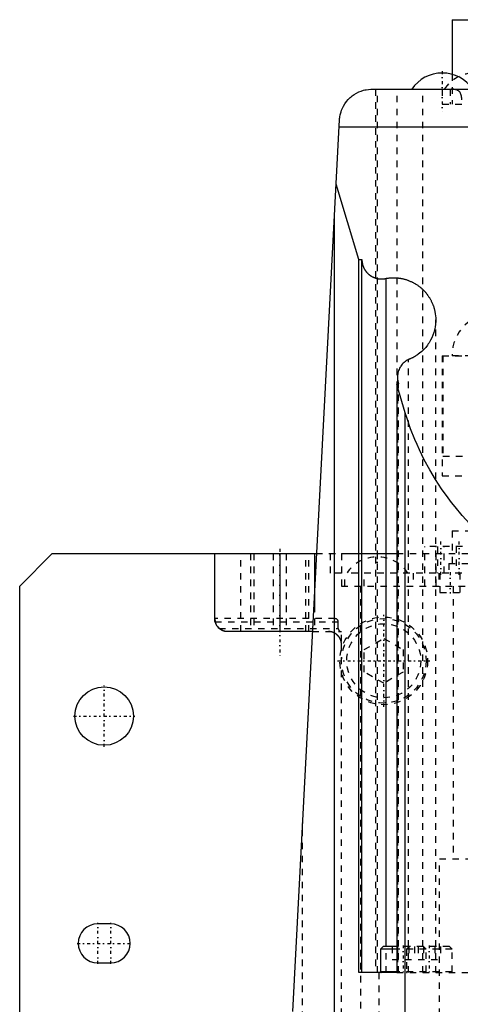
# Model space of a CAD drawing. Extents: x -100 to 100, y -58 to 429.
# Tile 9 of 12: x -100 to -32, y 87 to 238. Entities that reach past the tile are written whole.
import ezdxf

# ---------------------------------------------------------------- set-up
doc = ezdxf.new("R2010")
doc.units = 0
doc.linetypes.add('CENTER', pattern=[1.5, 0.45, -0.5, 0.05, -0.5])
doc.linetypes.add('DASHED', pattern=[2, 1, -1])
for name, color, linetype in [('AM_0', 7, 'CONTINUOUS'), ('AM_3', 7, 'DASHED'), ('AM_7', 7, 'CENTER')]:
    doc.layers.add(name, color=color, linetype=linetype)

msp = doc.modelspace()

# ---------------------------------------------------------------- linework, layer by layer
at = {"layer": 'AM_0', "color": 7, "linetype": 'CONTINUOUS'}
for p, q in [((-33.5, 238.2), (-33.5, 229.79)), ((-33.5, 238.2), (-7.99, 238.2)), ((-45.81, 227.5), (-21.5, 227.5)), ((-58, 85.5), (-50.81, 222.76)), ((-21.5, 221.64), (-50.87, 221.64)), ((-47.82, 201.29), (-51.32, 212.9)), ((-51.58, 36.5), (-51.58, 207.93)), ((-47.82, 201.29), (-47.36, 201.29)), ((-47.82, 91.5), (-47.82, 201.29)), ((-47.36, 91.5), (-47.36, 201.29)), ((-43.63, 95.5), (-43.63, 198.38)), ((-41.71, 182.15), (-42.01, 182.05)), ((-40.68, 177.66), (-42.01, 182.05)), ((-42.01, 182.05), (-42.01, 91.5)), ((-41.89, 183.18), (-41.89, 182.09)), ((-40.68, 36.5), (-40.68, 177.66)), ((-100, 151), (-95, 156)), ((-95, 156), (-54.43, 156)), ((-70, 146), (-70, 156)), ((-60, 156), (-60, 144)), ((-54.64, 156), (-54.64, 148.01)), ((-50.5, 156), (-42.01, 156)), ((-100, 32), (-100, 151)), ((-70, 146), (-69.99, 146)), ((-54.97, 144), (-68, 144)), ((-86, 99), (-88, 99)), ((-44.1, 95.5), (-44.5, 95.1)), ((-42.01, 95.5), (-44.1, 95.5)), ((-44.5, 95.1), (-44.5, 91.6)), ((-42.01, 95.1), (-44.5, 95.1)), ((-88, 93), (-86, 93)), ((-42.01, 91.5), (-47.82, 91.5)), ((-42.01, 91.6), (-44.5, 91.6))]:
    msp.add_line(p, q, dxfattribs=at)
for points in [[(-50.81, 222.76, 0), (-50.8, 222.81, 0), (-50.8, 222.9, 0), (-50.79, 222.98, 0), (-50.79, 223.03, 0), (-50.78, 223.07, 0), (-50.77, 223.16, 0), (-50.76, 223.25, 0), (-50.7, 223.54, 0), (-50.57, 224.03, 0), (-50.49, 224.26, 0), (-50.41, 224.48, 0), (-50.21, 224.89, 0), (-49.99, 225.26, 0), (-49.74, 225.59, 0), (-49.47, 225.91, 0), (-49.18, 226.2, 0), (-49.02, 226.33, 0), (-48.86, 226.46, 0), (-48.53, 226.7, 0), (-48.18, 226.9, 0), (-47.83, 227.08, 0), (-47.46, 227.22, 0), (-47.09, 227.33, 0), (-46.91, 227.38, 0), (-46.72, 227.42, 0), (-46.35, 227.47, 0), (-45.99, 227.5, 0), (-45.81, 227.5, 0)], [(-47.36, 201.29, 0), (-47.36, 201.26, 0), (-47.36, 201.21, 0), (-47.36, 201.16, 0), (-47.36, 201.14, 0), (-47.35, 201.11, 0), (-47.35, 201.06, 0), (-47.35, 201.01, 0), (-47.34, 200.96, 0), (-47.34, 200.91, 0), (-47.33, 200.86, 0), (-47.33, 200.84, 0), (-47.32, 200.81, 0), (-47.31, 200.76, 0), (-47.3, 200.71, 0), (-47.29, 200.66, 0), (-47.28, 200.61, 0), (-47.27, 200.57, 0), (-47.27, 200.54, 0), (-47.26, 200.52, 0), (-47.25, 200.47, 0), (-47.23, 200.42, 0), (-47.22, 200.4, 0), (-47.22, 200.37, 0), (-47.2, 200.32, 0), (-47.18, 200.28, 0), (-47.17, 200.25, 0), (-47.17, 200.23, 0), (-47.15, 200.18, 0), (-47.13, 200.13, 0), (-47.11, 200.09, 0), (-47.09, 200.04, 0), (-47.07, 200, 0), (-47.06, 199.97, 0), (-47.04, 199.95, 0), (-47.02, 199.91, 0), (-47, 199.86, 0), (-46.97, 199.82, 0), (-46.95, 199.77, 0), (-46.92, 199.73, 0), (-46.91, 199.71, 0), (-46.9, 199.69, 0), (-46.87, 199.64, 0), (-46.84, 199.6, 0), (-46.81, 199.56, 0), (-46.78, 199.52, 0), (-46.75, 199.48, 0), (-46.74, 199.46, 0), (-46.72, 199.44, 0), (-46.69, 199.4, 0), (-46.66, 199.36, 0), (-46.63, 199.32, 0), (-46.59, 199.28, 0), (-46.56, 199.25, 0), (-46.54, 199.23, 0), (-46.52, 199.21, 0), (-46.49, 199.17, 0), (-46.45, 199.14, 0), (-46.42, 199.1, 0), (-46.38, 199.07, 0), (-46.34, 199.04, 0), (-46.32, 199.02, 0), (-46.3, 199, 0), (-46.27, 198.97, 0), (-46.23, 198.94, 0), (-46.21, 198.92, 0), (-46.19, 198.91, 0), (-46.15, 198.88, 0), (-46.11, 198.85, 0), (-46.08, 198.83, 0), (-46.06, 198.82, 0), (-46.02, 198.79, 0), (-45.98, 198.76, 0), (-45.94, 198.74, 0), (-45.89, 198.71, 0), (-45.85, 198.68, 0), (-45.83, 198.67, 0), (-45.81, 198.66, 0), (-45.76, 198.64, 0), (-45.72, 198.61, 0), (-45.67, 198.59, 0), (-45.63, 198.57, 0), (-45.58, 198.55, 0), (-45.56, 198.54, 0), (-45.53, 198.53, 0), (-45.49, 198.51, 0), (-45.44, 198.49, 0), (-45.39, 198.47, 0), (-45.35, 198.45, 0), (-45.3, 198.44, 0), (-45.27, 198.43, 0), (-45.25, 198.42, 0), (-45.2, 198.41, 0), (-45.15, 198.39, 0), (-45.1, 198.38, 0), (-45.06, 198.37, 0), (-45.01, 198.36, 0), (-44.98, 198.35, 0), (-44.96, 198.35, 0), (-44.91, 198.34, 0), (-44.86, 198.33, 0), (-44.81, 198.32, 0), (-44.76, 198.31, 0), (-44.71, 198.31, 0), (-44.68, 198.3, 0), (-44.66, 198.3, 0), (-44.61, 198.3, 0), (-44.56, 198.29, 0), (-44.53, 198.29, 0), (-44.51, 198.29, 0), (-44.46, 198.29, 0), (-44.41, 198.29, 0), (-44.38, 198.29, 0), (-44.36, 198.29, 0), (-44.31, 198.29, 0), (-44.26, 198.29, 0), (-44.2, 198.29, 0), (-44.15, 198.29, 0), (-44.1, 198.3, 0), (-44.08, 198.3, 0), (-44.05, 198.3, 0), (-44, 198.31, 0), (-43.95, 198.31, 0), (-43.9, 198.32, 0), (-43.85, 198.33, 0), (-43.8, 198.34, 0), (-43.78, 198.34, 0), (-43.75, 198.35, 0), (-43.71, 198.36, 0), (-43.66, 198.37, 0), (-43.63, 198.38, 0)], [(-43.63, 198.38, 0), (-43.58, 198.39, 0), (-43.48, 198.4, 0), (-43.37, 198.42, 0), (-43.32, 198.42, 0), (-43.27, 198.43, 0), (-43.16, 198.44, 0), (-43.06, 198.45, 0), (-42.95, 198.46, 0), (-42.85, 198.47, 0), (-42.74, 198.47, 0), (-42.69, 198.47, 0), (-42.64, 198.47, 0), (-42.53, 198.48, 0), (-42.43, 198.48, 0), (-42.32, 198.47, 0), (-42.22, 198.47, 0), (-42.11, 198.46, 0), (-42.06, 198.46, 0), (-42.01, 198.46, 0), (-41.9, 198.45, 0), (-41.8, 198.44, 0), (-41.75, 198.43, 0), (-41.7, 198.43, 0), (-41.59, 198.41, 0), (-41.49, 198.4, 0), (-41.44, 198.39, 0), (-41.38, 198.38, 0), (-41.28, 198.36, 0), (-41.18, 198.34, 0), (-41.08, 198.32, 0), (-40.97, 198.29, 0), (-40.87, 198.27, 0), (-40.82, 198.26, 0), (-40.77, 198.24, 0), (-40.67, 198.21, 0), (-40.57, 198.18, 0), (-40.47, 198.15, 0), (-40.37, 198.12, 0), (-40.27, 198.08, 0), (-40.22, 198.06, 0), (-40.17, 198.04, 0), (-40.07, 198.01, 0), (-39.98, 197.97, 0), (-39.88, 197.92, 0), (-39.78, 197.88, 0), (-39.69, 197.84, 0), (-39.64, 197.81, 0), (-39.59, 197.79, 0), (-39.5, 197.74, 0), (-39.41, 197.69, 0), (-39.32, 197.64, 0), (-39.22, 197.59, 0), (-39.13, 197.54, 0), (-39.09, 197.51, 0), (-39.04, 197.48, 0), (-38.96, 197.42, 0), (-38.87, 197.37, 0), (-38.78, 197.31, 0), (-38.7, 197.25, 0), (-38.61, 197.18, 0), (-38.57, 197.15, 0), (-38.53, 197.12, 0), (-38.45, 197.06, 0), (-38.36, 196.99, 0), (-38.32, 196.96, 0), (-38.28, 196.92, 0), (-38.2, 196.85, 0), (-38.13, 196.78, 0), (-38.09, 196.75, 0), (-38.05, 196.71, 0), (-37.97, 196.64, 0), (-37.9, 196.56, 0), (-37.82, 196.49, 0), (-37.75, 196.41, 0), (-37.68, 196.34, 0), (-37.65, 196.3, 0), (-37.61, 196.26, 0), (-37.54, 196.18, 0), (-37.47, 196.1, 0), (-37.41, 196.01, 0), (-37.34, 195.93, 0), (-37.28, 195.85, 0), (-37.25, 195.81, 0), (-37.22, 195.76, 0), (-37.16, 195.68, 0), (-37.1, 195.59, 0), (-37.04, 195.5, 0), (-36.98, 195.41, 0), (-36.93, 195.32, 0), (-36.9, 195.28, 0), (-36.88, 195.23, 0), (-36.82, 195.14, 0), (-36.77, 195.05, 0), (-36.73, 194.96, 0), (-36.68, 194.86, 0), (-36.63, 194.77, 0), (-36.61, 194.72, 0), (-36.59, 194.67, 0), (-36.54, 194.58, 0), (-36.5, 194.48, 0), (-36.46, 194.38, 0), (-36.43, 194.28, 0), (-36.39, 194.19, 0), (-36.37, 194.14, 0), (-36.35, 194.09, 0), (-36.32, 193.99, 0), (-36.29, 193.89, 0), (-36.27, 193.84, 0), (-36.26, 193.79, 0), (-36.23, 193.68, 0), (-36.2, 193.58, 0), (-36.19, 193.53, 0), (-36.18, 193.48, 0), (-36.15, 193.38, 0), (-36.13, 193.28, 0), (-36.07, 192.91, 0), (-36.01, 192.29, 0), (-36, 191.97, 0)], [(-36, 191.97, 0), (-36, 191.75, 0), (-36.03, 191.32, 0), (-36.09, 190.88, 0), (-36.13, 190.67, 0), (-36.18, 190.46, 0), (-36.29, 190.04, 0), (-36.44, 189.63, 0), (-36.61, 189.22, 0), (-36.8, 188.84, 0), (-37.03, 188.46, 0), (-37.15, 188.28, 0), (-37.27, 188.1, 0), (-37.54, 187.76, 0), (-37.84, 187.44, 0), (-38.15, 187.13, 0), (-38.48, 186.85, 0), (-38.69, 186.7, 0), (-38.75, 186.66, 0), (-38.81, 186.62, 0), (-38.84, 186.6, 0), (-38.87, 186.58, 0), (-38.93, 186.54, 0), (-38.99, 186.5, 0), (-39.02, 186.48, 0), (-39.05, 186.46, 0), (-39.11, 186.42, 0), (-39.17, 186.38, 0), (-39.2, 186.36, 0), (-39.23, 186.34, 0), (-39.3, 186.31, 0), (-39.36, 186.27, 0), (-39.42, 186.24, 0), (-39.49, 186.2, 0), (-39.55, 186.17, 0), (-39.59, 186.15, 0), (-39.62, 186.14, 0), (-39.68, 186.11, 0), (-39.75, 186.07, 0), (-39.82, 186.04, 0), (-39.88, 186.01, 0), (-39.95, 185.99, 0), (-39.98, 185.97, 0), (-40.02, 185.96, 0), (-40.08, 185.93, 0), (-40.15, 185.9, 0), (-40.18, 185.89, 0)], [(-40.18, 185.89, 0), (-40.2, 185.88, 0), (-40.23, 185.87, 0), (-40.25, 185.86, 0), (-40.27, 185.85, 0), (-40.28, 185.84, 0), (-40.31, 185.83, 0), (-40.34, 185.81, 0), (-40.36, 185.8, 0), (-40.39, 185.78, 0), (-40.42, 185.77, 0), (-40.43, 185.76, 0), (-40.44, 185.75, 0), (-40.47, 185.73, 0), (-40.5, 185.72, 0), (-40.59, 185.66, 0), (-40.67, 185.6, 0), (-40.74, 185.55, 0), (-40.88, 185.42, 0), (-41.02, 185.3, 0), (-41.15, 185.16, 0), (-41.27, 185.01, 0), (-41.38, 184.86, 0), (-41.43, 184.78, 0), (-41.48, 184.7, 0), (-41.57, 184.54, 0), (-41.65, 184.37, 0), (-41.71, 184.19, 0), (-41.77, 184.01, 0), (-41.82, 183.83, 0), (-41.84, 183.74, 0), (-41.85, 183.65, 0), (-41.88, 183.46, 0), (-41.89, 183.28, 0), (-41.89, 183.18, 0)], [(-41.89, 183.18, 0), (-41.89, 183.15, 0), (-41.89, 183.09, 0), (-41.89, 183.04, 0), (-41.88, 183.01, 0), (-41.88, 182.98, 0), (-41.88, 182.92, 0), (-41.87, 182.86, 0), (-41.87, 182.8, 0), (-41.86, 182.75, 0), (-41.85, 182.69, 0), (-41.84, 182.66, 0), (-41.84, 182.63, 0), (-41.83, 182.57, 0), (-41.82, 182.52, 0), (-41.8, 182.46, 0), (-41.79, 182.4, 0), (-41.77, 182.35, 0), (-41.76, 182.32, 0), (-41.76, 182.29, 0), (-41.74, 182.24, 0), (-41.72, 182.18, 0), (-41.71, 182.15, 0)], [(-22, 153.57, 0), (-22.73, 154.02, 0), (-24.18, 154.98, 0), (-25.58, 155.99, 0), (-26.27, 156.52, 0), (-26.94, 157.07, 0), (-28.26, 158.19, 0), (-29.53, 159.37, 0), (-30.75, 160.6, 0), (-31.92, 161.88, 0), (-33.03, 163.2, 0), (-33.57, 163.88, 0), (-34.09, 164.57, 0), (-35.1, 165.98, 0), (-36.05, 167.43, 0), (-36.93, 168.92, 0), (-37.76, 170.44, 0), (-38.52, 172, 0), (-38.88, 172.79, 0), (-39.22, 173.58, 0), (-39.86, 175.19, 0), (-40.42, 176.83, 0), (-40.68, 177.66, 0)], [(-69.94, 145.5, 0), (-69.94, 145.5, 0), (-69.94, 145.51, 0), (-69.94, 145.52, 0), (-69.94, 145.52, 0), (-69.94, 145.52, 0), (-69.94, 145.53, 0), (-69.95, 145.54, 0), (-69.95, 145.54, 0), (-69.95, 145.55, 0), (-69.95, 145.56, 0), (-69.95, 145.56, 0), (-69.95, 145.57, 0), (-69.95, 145.57, 0), (-69.96, 145.58, 0), (-69.96, 145.59, 0), (-69.96, 145.59, 0), (-69.96, 145.6, 0), (-69.96, 145.6, 0), (-69.96, 145.61, 0), (-69.96, 145.62, 0), (-69.96, 145.62, 0), (-69.96, 145.63, 0), (-69.97, 145.63, 0), (-69.97, 145.64, 0), (-69.97, 145.64, 0), (-69.97, 145.65, 0), (-69.97, 145.65, 0), (-69.97, 145.66, 0), (-69.97, 145.66, 0), (-69.97, 145.67, 0), (-69.97, 145.68, 0), (-69.98, 145.69, 0), (-69.98, 145.69, 0), (-69.98, 145.69, 0), (-69.98, 145.7, 0), (-69.98, 145.71, 0), (-69.98, 145.71, 0), (-69.98, 145.72, 0), (-69.98, 145.73, 0), (-69.98, 145.73, 0), (-69.98, 145.73, 0), (-69.98, 145.74, 0), (-69.98, 145.75, 0), (-69.98, 145.75, 0), (-69.99, 145.76, 0), (-69.99, 145.76, 0), (-69.99, 145.77, 0), (-69.99, 145.77, 0), (-69.99, 145.78, 0), (-69.99, 145.78, 0), (-69.99, 145.79, 0), (-69.99, 145.79, 0), (-69.99, 145.8, 0), (-69.99, 145.8, 0), (-69.99, 145.81, 0), (-69.99, 145.81, 0), (-69.99, 145.82, 0), (-69.99, 145.82, 0), (-69.99, 145.83, 0), (-69.99, 145.83, 0), (-69.99, 145.84, 0), (-69.99, 145.84, 0), (-69.99, 145.84, 0), (-69.99, 145.85, 0), (-69.99, 145.85, 0), (-69.99, 145.85, 0), (-70, 145.86, 0), (-70, 145.86, 0), (-70, 145.87, 0), (-70, 145.87, 0), (-70, 145.87, 0), (-70, 145.88, 0), (-70, 145.88, 0), (-70, 145.89, 0), (-70, 145.89, 0), (-70, 145.89, 0), (-70, 145.9, 0), (-70, 145.9, 0), (-70, 145.91, 0), (-70, 145.91, 0), (-70, 145.91, 0), (-70, 145.92, 0), (-70, 145.92, 0), (-70, 145.92, 0), (-70, 145.93, 0), (-70, 145.93, 0), (-70, 145.93, 0), (-70, 145.94, 0), (-70, 145.94, 0), (-70, 145.94, 0), (-70, 145.94, 0), (-70, 145.95, 0), (-70, 145.95, 0), (-70, 145.95, 0), (-70, 145.96, 0), (-70, 145.96, 0), (-70, 145.96, 0), (-70, 145.96, 0), (-70, 145.97, 0), (-70, 145.97, 0), (-70, 145.97, 0), (-70, 145.97, 0), (-70, 145.98, 0), (-70, 145.98, 0), (-70, 145.98, 0), (-70, 145.98, 0), (-70, 145.98, 0), (-70, 145.98, 0), (-70, 145.98, 0), (-70, 145.99, 0), (-70, 145.99, 0), (-70, 145.99, 0), (-70, 145.99, 0), (-70, 145.99, 0), (-70, 145.99, 0), (-70, 145.99, 0), (-70, 145.99, 0), (-70, 146, 0), (-70, 146, 0), (-70, 146, 0), (-70, 146, 0), (-70, 146, 0), (-70, 146, 0), (-70, 146, 0), (-70, 146, 0), (-70, 146, 0), (-70, 146, 0), (-70, 146, 0), (-70, 146, 0), (-70, 146, 0)], [(-69.97, 145.63, 0), (-69.97, 145.63, 0), (-69.97, 145.64, 0), (-69.97, 145.64, 0), (-69.97, 145.65, 0), (-69.97, 145.65, 0), (-69.97, 145.66, 0), (-69.97, 145.66, 0), (-69.97, 145.67, 0), (-69.97, 145.67, 0), (-69.97, 145.68, 0), (-69.97, 145.68, 0), (-69.98, 145.68, 0), (-69.98, 145.69, 0), (-69.98, 145.7, 0), (-69.98, 145.7, 0), (-69.98, 145.71, 0), (-69.98, 145.71, 0), (-69.98, 145.72, 0), (-69.98, 145.72, 0), (-69.98, 145.72, 0), (-69.98, 145.73, 0), (-69.98, 145.73, 0), (-69.98, 145.73, 0), (-69.98, 145.74, 0), (-69.98, 145.75, 0), (-69.98, 145.75, 0), (-69.98, 145.75, 0), (-69.99, 145.76, 0), (-69.99, 145.76, 0), (-69.99, 145.77, 0), (-69.99, 145.77, 0), (-69.99, 145.78, 0), (-69.99, 145.78, 0), (-69.99, 145.78, 0), (-69.99, 145.79, 0), (-69.99, 145.79, 0), (-69.99, 145.8, 0), (-69.99, 145.8, 0), (-69.99, 145.81, 0), (-69.99, 145.81, 0), (-69.99, 145.81, 0), (-69.99, 145.82, 0), (-69.99, 145.82, 0), (-69.99, 145.82, 0), (-69.99, 145.83, 0), (-69.99, 145.83, 0), (-69.99, 145.84, 0), (-69.99, 145.84, 0), (-69.99, 145.84, 0), (-69.99, 145.85, 0), (-69.99, 145.85, 0), (-69.99, 145.85, 0), (-70, 145.86, 0), (-70, 145.86, 0), (-70, 145.86, 0), (-70, 145.87, 0), (-70, 145.87, 0), (-70, 145.87, 0), (-70, 145.88, 0), (-70, 145.88, 0), (-70, 145.88, 0), (-70, 145.89, 0), (-70, 145.89, 0), (-70, 145.89, 0), (-70, 145.9, 0), (-70, 145.9, 0), (-70, 145.9, 0), (-70, 145.9, 0), (-70, 145.91, 0), (-70, 145.91, 0), (-70, 145.91, 0), (-70, 145.92, 0), (-70, 145.92, 0), (-70, 145.92, 0), (-70, 145.93, 0), (-70, 145.93, 0), (-70, 145.93, 0), (-70, 145.93, 0), (-70, 145.93, 0), (-70, 145.94, 0), (-70, 145.94, 0), (-70, 145.94, 0), (-70, 145.94, 0), (-70, 145.95, 0), (-70, 145.95, 0), (-70, 145.95, 0), (-70, 145.95, 0), (-70, 145.96, 0), (-70, 145.96, 0), (-70, 145.96, 0), (-70, 145.96, 0), (-70, 145.96, 0), (-70, 145.97, 0), (-70, 145.97, 0), (-70, 145.97, 0), (-70, 145.97, 0), (-70, 145.97, 0), (-70, 145.97, 0), (-70, 145.98, 0), (-70, 145.98, 0), (-70, 145.98, 0), (-70, 145.98, 0), (-70, 145.98, 0), (-70, 145.98, 0), (-70, 145.98, 0), (-70, 145.99, 0), (-70, 145.99, 0), (-70, 145.99, 0), (-70, 145.99, 0), (-70, 145.99, 0), (-70, 145.99, 0), (-70, 145.99, 0), (-70, 145.99, 0), (-70, 145.99, 0), (-70, 145.99, 0), (-70, 146, 0), (-70, 146, 0), (-70, 146, 0), (-70, 146, 0), (-70, 146, 0), (-70, 146, 0), (-70, 146, 0), (-70, 146, 0), (-70, 146, 0), (-70, 146, 0), (-70, 146, 0), (-70, 146, 0), (-70, 146, 0), (-70, 146, 0), (-70, 146, 0)], [(-69.99, 146, 0), (-69.99, 146, 0), (-69.99, 146, 0), (-69.99, 146, 0), (-69.99, 146, 0), (-69.99, 146, 0), (-69.99, 146, 0), (-69.99, 146, 0), (-69.99, 146, 0), (-69.98, 146, 0), (-69.98, 146, 0), (-69.98, 146, 0), (-69.98, 146, 0), (-69.98, 146, 0), (-69.98, 145.99, 0), (-69.98, 145.99, 0), (-69.98, 145.99, 0), (-69.98, 145.99, 0), (-69.98, 145.99, 0), (-69.98, 145.99, 0), (-69.98, 145.99, 0), (-69.98, 145.99, 0), (-69.98, 145.99, 0), (-69.98, 145.98, 0), (-69.98, 145.98, 0), (-69.98, 145.98, 0), (-69.98, 145.98, 0), (-69.98, 145.98, 0), (-69.98, 145.98, 0), (-69.98, 145.98, 0), (-69.98, 145.97, 0), (-69.98, 145.97, 0), (-69.98, 145.97, 0), (-69.98, 145.97, 0), (-69.98, 145.97, 0), (-69.98, 145.96, 0), (-69.98, 145.96, 0), (-69.98, 145.96, 0), (-69.98, 145.96, 0), (-69.97, 145.95, 0), (-69.97, 145.95, 0), (-69.97, 145.95, 0), (-69.97, 145.95, 0), (-69.97, 145.94, 0), (-69.97, 145.94, 0), (-69.97, 145.94, 0), (-69.97, 145.93, 0), (-69.97, 145.93, 0), (-69.97, 145.93, 0), (-69.97, 145.93, 0), (-69.97, 145.92, 0), (-69.97, 145.92, 0), (-69.97, 145.92, 0), (-69.97, 145.91, 0), (-69.97, 145.91, 0), (-69.97, 145.91, 0), (-69.97, 145.9, 0), (-69.97, 145.9, 0), (-69.97, 145.9, 0), (-69.97, 145.89, 0), (-69.97, 145.89, 0), (-69.97, 145.89, 0), (-69.97, 145.88, 0), (-69.97, 145.88, 0), (-69.97, 145.88, 0), (-69.97, 145.87, 0), (-69.97, 145.87, 0), (-69.96, 145.87, 0), (-69.96, 145.86, 0), (-69.96, 145.86, 0), (-69.96, 145.86, 0), (-69.96, 145.85, 0), (-69.96, 145.85, 0), (-69.96, 145.84, 0), (-69.96, 145.84, 0), (-69.96, 145.83, 0), (-69.96, 145.83, 0), (-69.96, 145.83, 0), (-69.96, 145.82, 0), (-69.96, 145.82, 0), (-69.96, 145.81, 0), (-69.96, 145.81, 0), (-69.96, 145.8, 0), (-69.96, 145.8, 0), (-69.96, 145.8, 0), (-69.96, 145.79, 0), (-69.96, 145.79, 0), (-69.96, 145.78, 0), (-69.96, 145.78, 0), (-69.96, 145.77, 0), (-69.96, 145.77, 0), (-69.96, 145.76, 0), (-69.96, 145.76, 0), (-69.96, 145.75, 0), (-69.96, 145.75, 0), (-69.96, 145.74, 0), (-69.96, 145.73, 0), (-69.96, 145.73, 0), (-69.96, 145.73, 0), (-69.95, 145.72, 0), (-69.95, 145.72, 0), (-69.95, 145.71, 0), (-69.95, 145.7, 0), (-69.95, 145.7, 0), (-69.95, 145.69, 0), (-69.95, 145.69, 0), (-69.95, 145.68, 0), (-69.95, 145.68, 0), (-69.95, 145.68, 0), (-69.95, 145.67, 0), (-69.95, 145.67, 0), (-69.95, 145.66, 0), (-69.95, 145.66, 0), (-69.95, 145.65, 0), (-69.95, 145.65, 0), (-69.95, 145.64, 0), (-69.95, 145.63, 0), (-69.95, 145.63, 0), (-69.95, 145.62, 0), (-69.95, 145.62, 0), (-69.95, 145.61, 0), (-69.95, 145.61, 0), (-69.95, 145.6, 0), (-69.95, 145.59, 0), (-69.95, 145.59, 0), (-69.95, 145.58, 0), (-69.95, 145.58, 0), (-69.95, 145.57, 0), (-69.95, 145.57, 0), (-69.95, 145.56, 0), (-69.95, 145.56, 0)], [(-69.94, 145.5, 0), (-69.94, 145.5, 0), (-69.94, 145.51, 0), (-69.94, 145.51, 0), (-69.94, 145.52, 0), (-69.94, 145.52, 0), (-69.94, 145.53, 0), (-69.94, 145.53, 0), (-69.95, 145.54, 0), (-69.95, 145.54, 0), (-69.95, 145.55, 0), (-69.95, 145.55, 0), (-69.95, 145.56, 0), (-69.95, 145.56, 0), (-69.95, 145.57, 0), (-69.95, 145.57, 0), (-69.96, 145.58, 0), (-69.96, 145.59, 0), (-69.96, 145.59, 0), (-69.96, 145.59, 0), (-69.96, 145.6, 0), (-69.96, 145.6, 0), (-69.96, 145.61, 0)], [(-68, 144, 0), (-68.09, 144, 0), (-68.27, 144.02, 0), (-68.43, 144.05, 0), (-68.51, 144.07, 0), (-68.59, 144.09, 0), (-68.75, 144.14, 0), (-68.89, 144.21, 0), (-69.02, 144.28, 0), (-69.15, 144.37, 0), (-69.27, 144.46, 0), (-69.33, 144.5, 0), (-69.38, 144.55, 0), (-69.48, 144.66, 0), (-69.57, 144.77, 0), (-69.66, 144.88, 0), (-69.73, 145, 0), (-69.79, 145.12, 0), (-69.82, 145.18, 0), (-69.85, 145.24, 0), (-69.9, 145.37, 0), (-69.93, 145.49, 0), (-69.95, 145.56, 0)], [(-68, 144, 0), (-68.04, 144, 0), (-68.11, 144, 0), (-68.19, 144.01, 0), (-68.23, 144.01, 0), (-68.27, 144.02, 0), (-68.34, 144.03, 0), (-68.42, 144.04, 0), (-68.5, 144.06, 0), (-68.58, 144.08, 0), (-68.65, 144.11, 0), (-68.69, 144.12, 0), (-68.73, 144.14, 0), (-68.8, 144.17, 0), (-68.88, 144.2, 0), (-68.95, 144.24, 0), (-69.02, 144.28, 0), (-69.09, 144.32, 0), (-69.13, 144.35, 0), (-69.16, 144.37, 0), (-69.2, 144.4, 0), (-69.21, 144.41, 0), (-69.22, 144.42, 0), (-69.23, 144.42, 0), (-69.23, 144.42, 0), (-69.24, 144.43, 0), (-69.25, 144.44, 0), (-69.26, 144.45, 0), (-69.28, 144.46, 0), (-69.29, 144.47, 0), (-69.29, 144.47, 0), (-69.3, 144.48, 0), (-69.31, 144.49, 0), (-69.32, 144.5, 0), (-69.32, 144.5, 0)], [(-68.93, 144.23, 0), (-68.96, 144.25, 0), (-69.02, 144.28, 0), (-69.07, 144.31, 0), (-69.1, 144.33, 0)]]:
    msp.add_polyline3d(points, dxfattribs=at)
msp.add_circle((-87, 131), 4.5, dxfattribs=at)
for centre, radius, start, end in [((-35, 224.33), 5.66, 34.0607, 145.9393), ((-68, 146), 2, 194.4775, 228.5904), ((-88, 96), 3, 90, 270), ((-86, 96), 3, 270, 90), ((-44.4, 91.6), 0.1, 180, 270)]:
    msp.add_arc(centre, radius, start, end, dxfattribs=at)
at = {"layer": 'AM_3', "color": 6, "linetype": 'DASHED'}
for p, q in [((-33.5, 229.79), (-33.5, 225.2)), ((-45.28, 227.5), (-45.28, 91.5)), ((-44.94, 91.5), (-44.94, 227.5)), ((-41.94, 91.5), (-41.94, 227.5)), ((-38, 91.5), (-38, 227.5)), ((-35, 227.5), (-35, 225.2)), ((-33.79, 227.5), (-33.79, 225.2)), ((-35, 225.2), (35, 225.2)), ((-36, 91.5), (-36, 191.97)), ((-35, 186.47), (-35, 168)), ((-35, 186.47), (35, 186.47)), ((-34.89, 186.47), (-34.89, 171)), ((-33.5, 186.51), (-33.5, 186.47)), ((-33.5, 186.51), (-0.5, 186.51)), ((-40.18, 91.5), (-40.18, 185.89)), ((-41.89, 182.09), (-41.89, 91.5)), ((-41.71, 91.5), (-41.71, 182.15)), ((-34.89, 171), (-27.69, 171)), ((-35, 168), (35, 168)), ((-33.5, 159.5), (-33.5, 154.5)), ((-33.5, 159.5), (-0.5, 159.5)), ((-29.89, 157.1), (-37.69, 157.1)), ((-37.69, 151), (-37.69, 157.1)), ((-35.93, 151), (-35.93, 157.1)), ((-35.92, 151), (-35.92, 157.1)), ((-35.72, 157.1), (-35.72, 153)), ((-34.72, 153), (-34.72, 157.1)), ((-32.88, 157.1), (-32.88, 153)), ((-66, 144), (-66, 156)), ((-64.5, 156), (-64.5, 144)), ((-64, 156), (-64, 144)), ((-61, 156), (-61, 144)), ((-59, 156), (-59, 144)), ((-56, 144), (-56, 156)), ((-55.5, 144), (-55.5, 156)), ((-54.43, 156), (-50.5, 156)), ((-52.21, 153), (-52.21, 156)), ((-50.5, 156), (-50.5, 151)), ((-42.01, 156), (42.01, 156)), ((-34, 154.5), (-34, 153)), ((-34, 154.5), (34, 154.5)), ((-50.5, 153), (-52.21, 153)), ((-50, 151), (-50, 153)), ((50, 153), (-50, 153)), ((-47, 151), (-47, 153)), ((-39.5, 153), (-39.5, 151)), ((-35.51, 153), (-35.51, 151)), ((-35.35, 153), (-35.35, 150)), ((-32.25, 150), (-32.25, 153)), ((-50.5, 151), (50.5, 151)), ((-47.59, 151), (-47.59, 39)), ((-33.3, 151), (-33.3, 109)), ((-35.35, 150), (-32.25, 150)), ((-54.64, 148.01), (-54.64, 144)), ((-51.5, 146), (-69.99, 146)), ((-69.96, 145.61), (-69.97, 145.63)), ((-69.94, 145.5), (-51, 145.5)), ((-69.32, 144.5), (-51, 144.5)), ((-54.97, 144), (-50.5, 144)), ((-51, 144.5), (-51, 145.5)), ((-50.5, 142.5), (-50.5, 144)), ((-50.56, 142.5), (-50.5, 142.5)), ((-47, 141.23), (-44, 142.96)), ((-44, 142.96), (-41, 141.23)), ((-50.5, 39), (-50.5, 142)), ((-47, 137.77), (-47, 141.23)), ((-41, 141.23), (-41, 137.77)), ((-44, 136.04), (-47, 137.77)), ((-41, 137.77), (-44, 136.04)), ((-56.48, 36.5), (-56.48, 114.58)), ((-35.44, 39), (-35.44, 109)), ((-35.44, 109), (35.44, 109)), ((-43.63, 91.5), (-43.63, 95.5)), ((-42.73, 95.5), (-42.73, 93.5)), ((-33.9, 95.5), (-42.01, 95.5)), ((-41.87, 95.5), (-41.87, 93.5)), ((-40.1, 95.5), (-40.5, 95.1)), ((-40.13, 95.5), (-40.13, 93.5)), ((-39.27, 95.5), (-39.27, 93.5)), ((-38.73, 95.5), (-38.73, 93.5)), ((-37.5, 95.1), (-37.9, 95.5)), ((-37.87, 95.5), (-37.87, 93.5)), ((-36.13, 95.5), (-36.13, 93.5)), ((-35.27, 95.5), (-35.27, 93.5)), ((-33.5, 95.1), (-33.9, 95.5)), ((-33.5, 95.1), (-42.01, 95.1)), ((-40.5, 95.1), (-40.5, 91.6)), ((-37.5, 91.6), (-37.5, 95.1)), ((-33.5, 91.6), (-33.5, 95.1)), ((-42.73, 93.5), (-39.27, 93.5)), ((-38.73, 93.5), (-35.27, 93.5)), ((-44.73, 36.5), (-44.73, 91.5)), ((-33.5, 91.6), (-42.01, 91.6)), ((-42.01, 91.5), (-29.16, 91.5))]:
    msp.add_line(p, q, dxfattribs=at)
for points in [[(-32, 225.85, 0), (-32, 225.94, 0), (-32.01, 226.12, 0), (-32.02, 226.28, 0), (-32.03, 226.36, 0), (-32.04, 226.44, 0), (-32.08, 226.59, 0), (-32.12, 226.72, 0), (-32.17, 226.85, 0), (-32.24, 226.97, 0), (-32.32, 227.08, 0), (-32.36, 227.13, 0), (-32.41, 227.17, 0), (-32.52, 227.25, 0), (-32.64, 227.32, 0), (-32.77, 227.38, 0), (-32.91, 227.42, 0), (-33.06, 227.46, 0), (-33.14, 227.47, 0), (-33.22, 227.48, 0), (-33.38, 227.49, 0), (-33.56, 227.5, 0), (-33.65, 227.5, 0)], [(-69.1, 144.33, 0), (-69.1, 144.33, 0), (-69.12, 144.34, 0), (-69.13, 144.35, 0), (-69.14, 144.35, 0), (-69.14, 144.36, 0), (-69.16, 144.37, 0), (-69.17, 144.38, 0), (-69.18, 144.39, 0), (-69.2, 144.4, 0), (-69.21, 144.41, 0), (-69.21, 144.41, 0), (-69.22, 144.42, 0), (-69.23, 144.43, 0), (-69.25, 144.44, 0), (-69.26, 144.45, 0), (-69.27, 144.46, 0), (-69.28, 144.47, 0), (-69.29, 144.47, 0), (-69.29, 144.47, 0), (-69.31, 144.48, 0), (-69.32, 144.49, 0), (-69.32, 144.5, 0)], [(-68, 144, 0), (-68.03, 144, 0), (-68.08, 144, 0), (-68.13, 144, 0), (-68.15, 144.01, 0), (-68.18, 144.01, 0), (-68.23, 144.01, 0), (-68.29, 144.02, 0), (-68.34, 144.03, 0), (-68.4, 144.04, 0), (-68.45, 144.05, 0), (-68.48, 144.06, 0), (-68.5, 144.06, 0), (-68.56, 144.08, 0), (-68.61, 144.09, 0), (-68.66, 144.11, 0), (-68.71, 144.13, 0), (-68.76, 144.15, 0), (-68.78, 144.16, 0), (-68.81, 144.17, 0), (-68.86, 144.19, 0), (-68.91, 144.22, 0), (-68.93, 144.23, 0)], [(-50.5, 142, 0), (-50.5, 142.01, 0), (-50.5, 142.04, 0), (-50.5, 142.07, 0), (-50.5, 142.09, 0), (-50.5, 142.1, 0), (-50.5, 142.13, 0), (-50.51, 142.16, 0), (-50.51, 142.19, 0), (-50.51, 142.22, 0), (-50.52, 142.25, 0), (-50.52, 142.26, 0), (-50.52, 142.28, 0), (-50.52, 142.31, 0), (-50.53, 142.33, 0), (-50.53, 142.36, 0), (-50.54, 142.39, 0), (-50.55, 142.42, 0), (-50.55, 142.44, 0), (-50.55, 142.45, 0), (-50.56, 142.48, 0), (-50.57, 142.51, 0), (-50.57, 142.52, 0), (-50.57, 142.54, 0), (-50.58, 142.57, 0), (-50.59, 142.6, 0), (-50.6, 142.61, 0), (-50.6, 142.62, 0), (-50.61, 142.65, 0), (-50.62, 142.68, 0), (-50.63, 142.71, 0), (-50.64, 142.74, 0), (-50.65, 142.76, 0), (-50.66, 142.78, 0), (-50.66, 142.79, 0), (-50.68, 142.82, 0), (-50.69, 142.85, 0), (-50.7, 142.87, 0), (-50.71, 142.9, 0), (-50.73, 142.93, 0), (-50.73, 142.94, 0), (-50.74, 142.95, 0), (-50.76, 142.98, 0), (-50.77, 143, 0), (-50.79, 143.03, 0), (-50.8, 143.06, 0), (-50.82, 143.08, 0), (-50.82, 143.09, 0), (-50.83, 143.1, 0), (-50.85, 143.13, 0), (-50.87, 143.15, 0), (-50.88, 143.18, 0), (-50.9, 143.2, 0), (-50.92, 143.22, 0), (-50.93, 143.23, 0), (-50.94, 143.25, 0), (-50.95, 143.27, 0), (-50.97, 143.29, 0), (-50.99, 143.31, 0), (-51.01, 143.33, 0), (-51.03, 143.35, 0), (-51.04, 143.36, 0), (-51.05, 143.37, 0), (-51.07, 143.39, 0), (-51.08, 143.41, 0), (-51.09, 143.42, 0), (-51.1, 143.43, 0), (-51.12, 143.45, 0), (-51.15, 143.47, 0), (-51.16, 143.48, 0), (-51.17, 143.49, 0), (-51.19, 143.51, 0), (-51.21, 143.53, 0), (-51.23, 143.55, 0), (-51.25, 143.56, 0), (-51.28, 143.58, 0), (-51.29, 143.59, 0), (-51.3, 143.6, 0), (-51.32, 143.62, 0), (-51.34, 143.63, 0), (-51.37, 143.65, 0), (-51.39, 143.67, 0), (-51.42, 143.68, 0), (-51.43, 143.69, 0), (-51.44, 143.7, 0), (-51.47, 143.71, 0), (-51.49, 143.73, 0), (-51.52, 143.74, 0), (-51.54, 143.76, 0), (-51.57, 143.77, 0), (-51.58, 143.78, 0), (-51.59, 143.78, 0), (-51.62, 143.8, 0), (-51.65, 143.81, 0), (-51.67, 143.82, 0), (-51.7, 143.83, 0), (-51.73, 143.84, 0), (-51.74, 143.85, 0), (-51.75, 143.86, 0), (-51.78, 143.87, 0), (-51.81, 143.88, 0), (-51.83, 143.89, 0), (-51.86, 143.9, 0), (-51.89, 143.9, 0), (-51.9, 143.91, 0), (-51.92, 143.91, 0), (-51.95, 143.92, 0), (-51.97, 143.93, 0), (-51.99, 143.93, 0), (-52, 143.94, 0), (-52.03, 143.94, 0), (-52.06, 143.95, 0), (-52.07, 143.95, 0), (-52.09, 143.96, 0), (-52.12, 143.96, 0), (-52.15, 143.97, 0), (-52.17, 143.97, 0), (-52.2, 143.98, 0), (-52.23, 143.98, 0), (-52.24, 143.98, 0), (-52.26, 143.99, 0), (-52.29, 143.99, 0), (-52.32, 143.99, 0), (-52.34, 143.99, 0), (-52.37, 144, 0), (-52.4, 144, 0), (-52.42, 144, 0), (-52.43, 144, 0), (-52.46, 144, 0), (-52.49, 144, 0), (-52.5, 144, 0)], [(-50.56, 142.5, 0), (-50.58, 142.56, 0), (-50.62, 142.68, 0), (-50.67, 142.81, 0), (-50.7, 142.87, 0), (-50.73, 142.93, 0), (-50.79, 143.04, 0), (-50.87, 143.16, 0), (-50.95, 143.27, 0), (-51.04, 143.37, 0), (-51.14, 143.47, 0), (-51.2, 143.52, 0), (-51.25, 143.56, 0), (-51.37, 143.65, 0), (-51.5, 143.73, 0), (-51.63, 143.8, 0), (-51.77, 143.86, 0), (-51.92, 143.91, 0), (-52, 143.94, 0), (-52.08, 143.95, 0), (-52.24, 143.98, 0), (-52.41, 144, 0), (-52.5, 144, 0)]]:
    msp.add_polyline3d(points, dxfattribs=at)
for radius in [6.75, 6.5, 5.7]:
    msp.add_circle((-44, 139.5), radius, dxfattribs=at)
for centre, radius, start, end in [((-30, 224.33), 5.66, 34.0607, 145.9393), ((-27.01, 186.51), 6.49, 90, 180), ((-45, 149.83), 5.67, 33.9924, 146.0076), ((-51.5, 145.5), 0.5, 0, 90), ((-50.5, 144.5), 0.5, 180, 270), ((-40.4, 91.6), 0.1, 180, 270), ((-37.6, 91.6), 0.1, 270, 0), ((-33.6, 91.6), 0.1, 270, 0)]:
    msp.add_arc(centre, radius, start, end, dxfattribs=at)
at = {"layer": 'AM_7', "color": 4, "linetype": 'CENTER'}
for p, q in [((-35, 230.27), (-35, 224.05)), ((-35.22, 152.75), (-35.22, 158.25)), ((-32.38, 152.75), (-32.38, 158.25)), ((-60, 156.75), (-60, 140.25)), ((-45, 155.62), (-45, 152.88)), ((-33.8, 153.15), (-33.8, 149.85)), ((-44, 132.41), (-44, 146.59)), ((-51.09, 139.5), (-36.91, 139.5)), ((-87, 126.28), (-87, 135.72)), ((-91.72, 131), (-82.28, 131)), ((-88, 92.85), (-88, 99.15)), ((-86, 92.85), (-86, 99.15)), ((-91.15, 96), (-82.85, 96)), ((-41, 95.7), (-41, 91.3)), ((-37, 95.7), (-37, 91.3))]:
    msp.add_line(p, q, dxfattribs=at)

doc.saveas('drawing.dxf')
